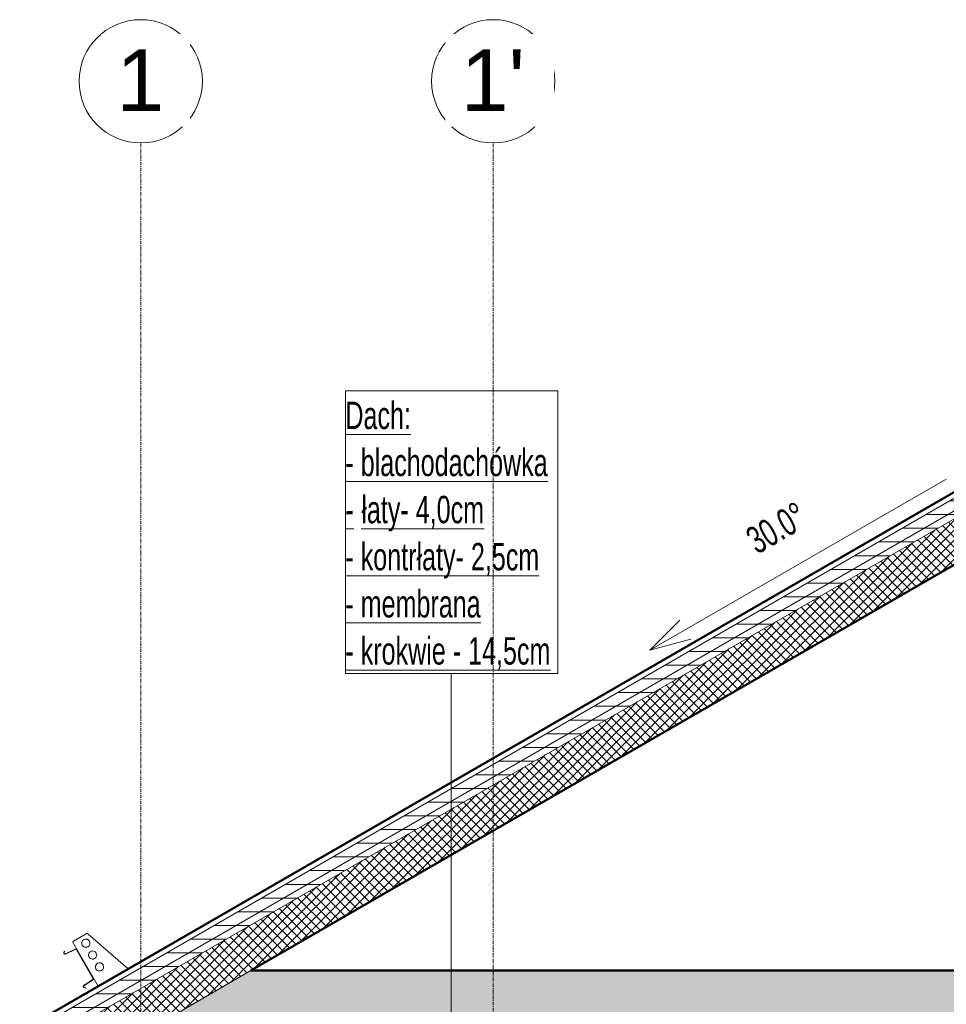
# Model space of a CAD drawing. Header units: centimetres. Extents: x 376 to 4434, y -323 to 48730.
# Tile 4 of 45: x 1593 to 1931, y 329 to 689. Entities that reach past the tile are written whole.
import ezdxf

# ---------------------------------------------------------------- set-up
doc = ezdxf.new("R2010")
doc.units = ezdxf.units.CM
doc.linetypes.add('Linia siatki', pattern=[2.2225, 1.27, -0.3175, 0.3175, -0.3175])
for name, color, linetype, lineweight in [('A-ANNO-IDEN', 7, 'Continuous', 5), ('A-FLOR', 7, 'Continuous', 5), ('A-FLOR-MCUT', 7, 'Continuous', 5), ('A-FLOR-PATT', 7, 'Continuous', 50), ('A-GENM', 7, 'Continuous', 5), ('A-ROOF', 7, 'Continuous', 5), ('A-ROOF-PATT', 7, 'Continuous', 50), ('G-ANNO-DIMS', 7, 'Continuous', 5), ('S-GRID', 7, 'Continuous', 5), ('S-GRID-IDEN', 7, 'Continuous', 5)]:
    doc.layers.add(name, color=color, linetype=linetype, lineweight=lineweight)
doc.styles.add('Arial', font='arial.ttf', dxfattribs={"height": 22.5})
doc.styles.add('Arial Narrow_1', font='ARIALN.TTF', dxfattribs={"width": 0.8, "height": 10})
pattern_1 = [(0, (2116.5484, 303), (0, 5), [])]

# ---------------------------------------------------------------- blocks, each defined once
blk = doc.blocks.new('Construction_Roof-Accessories_Lindab_KOTEGL - Construction_Roof-Accessories_Lindab_KOTEGL-9237833-Przekrój')
at = {"layer": 'A-GENM', "color": 250, "true_color": 0x2a2a2a}
for p, q in [((65507.65, 354.93), (65503.07, 352.29)), ((65523.02, 342.2), (65508.46, 354.86)), ((65502.89, 351.61), (65512, 335.83))]:
    blk.add_line(p, q, dxfattribs=at)
for centre, radius, start, end in [((65507.55, 351.52), 1.5, 118.04, 298.04), ((65507.55, 351.52), 1.5, 298.04, 118.04), ((65508, 354.33), 0.701, 49, 120.0049), ((65508, 354.33), 0.701, 91.603, 120.0049), ((65503.32, 351.86), 0.5, 120.0049, 210), ((65503.32, 351.86), 0.5, 135.0041, 180.0016), ((65510.05, 347.2), 1.5, 118.04, 298.04), ((65510.05, 347.2), 1.5, 298.04, 118.04), ((65512.55, 342.87), 1.5, 118.04, 298.04), ((65512.55, 342.87), 1.5, 298.04, 118.04)]:
    blk.add_arc(centre, radius, start, end, dxfattribs=at)
blk = doc.blocks.new('Construction_Roof-Accessories_Lindab_SNO_KOTEGL - Construction_Roof-Accessories_Lindab_SNO-9237834-Przekrój')
at = {"layer": 'A-GENM'}
for p, q in [((65500.09, 347.64), (65503.86, 349.46)), ((65503.93, 349.35), (65500.14, 347.54)), ((65510.28, 338.56), (65504.08, 349.31)), ((65504.19, 349.36), (65510.38, 338.63)), ((65499.55, 348.01), (65499.7, 348.67)), ((65499.81, 348.64), (65499.67, 347.98)), ((65499.7, 348.67), (65499.81, 348.64)), ((65506.78, 336.03), (65510.25, 338.4)), ((65510.31, 338.3), (65506.85, 335.93)), ((65507.54, 335.08), (65506.89, 335.29)), ((65506.93, 335.4), (65507.58, 335.2)), ((65507.58, 335.2), (65507.54, 335.08))]:
    blk.add_line(p, q, dxfattribs=at)
for centre, radius, start, end in [((65503.97, 349.23), 0.248, 30, 115.6378), ((65503.98, 349.25), 0.115, 30, 115.6378), ((65499.96, 347.92), 0.42, 167.6381, 295.0988), ((65499.96, 347.92), 0.3, 167.6381, 295), ((65510.18, 338.5), 0.115, 304.3622, 30), ((65510.17, 338.5), 0.248, 304.3622, 30), ((65507.02, 335.69), 0.42, 124.9012, 252.3619), ((65507.02, 335.69), 0.3, 125, 252.3619)]:
    blk.add_arc(centre, radius, start, end, dxfattribs=at)
blk = doc.blocks.new('Siatka - M_Symbol siatki - okrąg mniejszy-7853319-Przekrój')
at = {"layer": 'S-GRID-IDEN'}
blk.add_circle((65527.61, -300.36), 22.5, dxfattribs=at)

msp = doc.modelspace()

# ---------------------------------------------------------------- hatches: boundary and pattern name
at = {"layer": 'A-FLOR-PATT', "lineweight": 5, "true_color": 0x808080}
h = msp.add_hatch(dxfattribs=at)
h.set_pattern_fill('FP_8', color=8, style=0, pattern_type=2)
h.set_pattern_definition([(0, (2116.5484, 303), (2.381, 1.375), [1.587, -3.175]), (120, (2116.5484, 303), (-2.381285, 1.3745065), [1.588, -3.175]), (60, (2116.5484, 303), (-0.000285, 2.7495065), [0, -3.175, 1.587, 0])])
h.paths.add_polyline_path([(2188.29, 316.5), (2425.1, 316.5), (2381.79, 341.5), (1677.31, 341.5), (1645.85, 323.34), (1645.85, 316.5), (2061.15, 316.5)])
at = {"layer": 'A-ROOF-PATT', "lineweight": 5, "true_color": 0x808080}
h = msp.add_hatch(dxfattribs=at)
h.set_pattern_fill('FP_14', color=8, style=0, pattern_type=2)
h.set_pattern_definition(pattern_1)
h.paths.add_polyline_path([(2466.2, 312.4), (2466.2, 317.02), (2029.55, 569.12), (1592.9, 317.02), (1592.9, 312.4), (2029.55, 564.5), (2458.47, 316.86)])
h = msp.add_hatch(dxfattribs=at)
h.set_pattern_fill('FP_14', color=8, style=0, pattern_type=2)
h.set_pattern_definition(pattern_1)
h.paths.add_polyline_path([(2466.2, 309.51), (2466.2, 312.4), (2029.55, 564.5), (1592.9, 312.4), (1592.9, 309.51), (2029.55, 561.61), (2461.65, 312.14)])
at = {"layer": 'A-ROOF-PATT', "lineweight": 5, "true_color": 0x787878}
h = msp.add_hatch(dxfattribs=at)
h.set_pattern_fill('FP_10', color=8, style=0, pattern_type=2)
h.set_pattern_definition([(45, (2116.5484, 303), (-1.767767, 1.767767), []), (135, (2116.5484, 303), (-1.767767, -1.767767), [])])
h.paths.add_polyline_path([(2466.2, 292.77), (2466.2, 309.51), (2029.55, 561.61), (1592.9, 309.51), (1592.9, 292.77), (2029.55, 544.87), (2442.58, 306.4)])

# ---------------------------------------------------------------- linework, layer by layer
at = {"layer": 'A-ANNO-IDEN'}
msp.add_line((1750.42, 311.33), (1750.42, 449.93), dxfattribs=at)
at = {"layer": 'A-ANNO-IDEN', "flags": 128}
msp.add_lwpolyline([(1711.79, 553.13), (1789.31, 553.13), (1789.31, 449.93), (1711.79, 449.93)], close=True, dxfattribs=at)
at = {"layer": 'A-FLOR', "lineweight": 50}
msp.add_line((2381.79, 341.5), (1677.31, 341.5), dxfattribs=at)
at = {"layer": 'A-FLOR-MCUT'}
msp.add_line((1677.31, 341.5), (1645.85, 323.34), dxfattribs=at)
at = {"layer": 'A-ROOF', "lineweight": 50}
for p, q in [((2029.55, 571.43), (1592.9, 319.33)), ((1677.31, 341.5), (2029.55, 544.87))]:
    msp.add_line(p, q, dxfattribs=at)
at = {"layer": 'A-ROOF'}
for p, q in [((2029.55, 569.12), (1592.9, 317.02)), ((2029.55, 564.5), (1592.9, 312.4)), ((1592.9, 309.51), (2029.55, 561.61))]:
    msp.add_line(p, q, dxfattribs=at)
at = {"layer": 'G-ANNO-DIMS'}
for q in [(1833.88, 469.45), (1837.9, 462.49)]:
    msp.add_line((1822.9, 458.47), q, dxfattribs=at)
at = {"layer": 'S-GRID', "color": 9, "linetype": 'Linia siatki', "true_color": 0xc0c0c0}
for p, q in [((1637.1, -277.86), (1637.1, 643.69)), ((1765.77, -277.86), (1765.77, 643.69))]:
    msp.add_line(p, q, dxfattribs=at)

# ---------------------------------------------------------------- block references
at = {"layer": 'A-GENM', "color": 250, "true_color": 0x2a2a2a}
msp.add_blockref('Construction_Roof-Accessories_Lindab_KOTEGL - Construction_Roof-Accessories_Lindab_KOTEGL-9237833-Przekrój', (-63890.51, 0), dxfattribs=at)
at = {"layer": 'A-GENM'}
msp.add_blockref('Construction_Roof-Accessories_Lindab_SNO_KOTEGL - Construction_Roof-Accessories_Lindab_SNO-9237834-Przekrój', (-63890.51, 0), dxfattribs=at)
at = {"layer": 'S-GRID-IDEN'}
for p in [(-63890.51, 966.56), (-63761.84, 966.56)]:
    msp.add_blockref('Siatka - M_Symbol siatki - okrąg mniejszy-7853319-Przekrój', p, dxfattribs=at)

# ---------------------------------------------------------------- texts
at = {"layer": 'A-ANNO-IDEN', "char_height": 10, "attachment_point": 1, "style": 'Arial Narrow_1'}
for s, insert, width in [('\\LDach:', (1711.79, 549.24), 29.8228), ('\\L- blachodachówka', (1711.79, 532.05), 92.6751), ('\\Lłaty- 4,0cm', (1717.61, 514.85), 56.1181), ('\\L- ', (1711.79, 514.85), 7.0548), ('\\L- kontrłaty- 2,5cm', (1711.79, 497.65), 88.827), ('\\L- membrana', (1711.79, 480.45), 61.5696), ('\\L- krokwie - 14,5cm', (1711.79, 463.25), 93.6371)]:
    msp.add_mtext(s, dxfattribs=dict(at, insert=insert, width=width))

# ---------------------------------------------------------------- next in the draw order: texts
at = {"layer": 'G-ANNO-DIMS', "insert": (1857.08, 501.97), "char_height": 10, "width": 26.7713, "attachment_point": 1, "rotation": 30, "line_spacing_factor": 0.974696, "style": 'Arial Narrow_1', "bg_fill": 3, "box_fill_scale": 1.25, "bg_fill_color": 256, "bg_fill_true_color": 13158600, "bg_fill_transparency": 0}
msp.add_mtext('30.0°', dxfattribs=at)
at = {"layer": 'S-GRID-IDEN', "char_height": 22.5, "attachment_point": 1, "style": 'Arial', "bg_fill": 3, "box_fill_scale": 1.25, "bg_fill_color": 256, "bg_fill_true_color": 13158600, "bg_fill_transparency": 0}
for s, insert, width in [('\\fArial|b0|i0|c238|p34|;1', (1628.17, 677.82), 21.2447), ("1'", (1753.87, 677.82), 28.4599)]:
    msp.add_mtext(s, dxfattribs=dict(at, insert=insert, width=width))

# ---------------------------------------------------------------- next in the draw order: linework, layer by layer
at = {"layer": 'G-ANNO-DIMS'}
msp.add_line((1931.16, 520.97), (1822.9, 458.47), dxfattribs=at)

doc.saveas('drawing.dxf')
